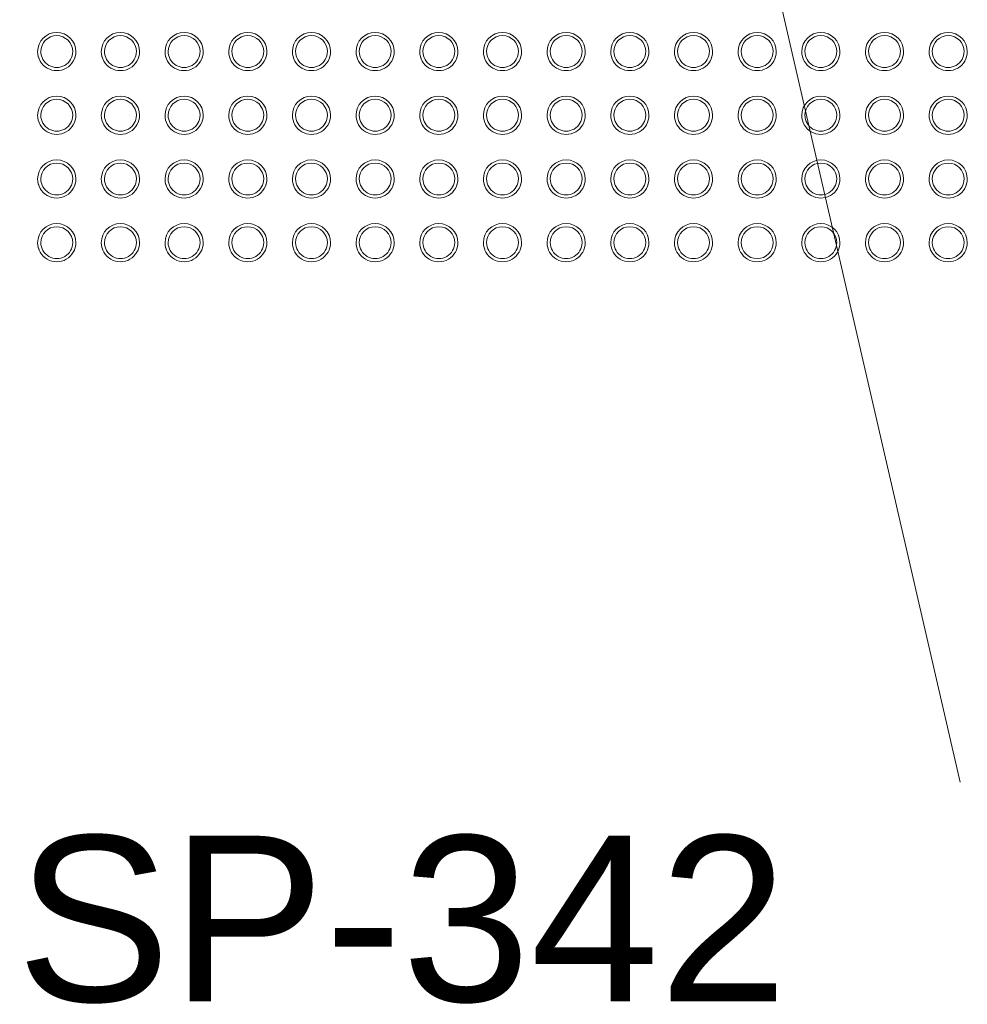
# Model space of a CAD drawing. Header units: millimetres. Extents: x -281 to 121694, y -16481 to 65128.
# Tile 85 of 256: x 19005 to 19750, y 24842 to 25615. Entities that reach past the tile are written whole.
import ezdxf

# ---------------------------------------------------------------- set-up
doc = ezdxf.new("R2010")
doc.units = ezdxf.units.MM
for name, color, linetype, lineweight in [('A--L$01A__Algemeen', 7, 'Continuous', 5), ('A--L28__Hoofddraagconstructies', 3, 'Continuous', 5), ('A--TR9__AlgVoorz', 1, 'Continuous', 5)]:
    doc.layers.add(name, color=color, linetype=linetype, lineweight=lineweight)
doc.styles.add('Arial_1', font='arial.ttf', dxfattribs={"height": 130})

# ---------------------------------------------------------------- blocks, each defined once
blk = doc.blocks.new('NLRS_24_10_SF_trappen kern_gen_cpz - NLRS_24_12_02_SF_trappen kern_gen_cpz-66734290-L_80_ 14')
at = {"layer": 'A--L$01A__Algemeen'}
for centre, radius, start, end in [((605.44, 535), 15, 360, 180), ((655.44, 535), 15, 360, 180), ((705.44, 535), 15, 360, 180), ((755.44, 535), 15, 360, 180), ((805.44, 535), 15, 360, 180), ((855.44, 535), 15, 360, 180), ((905.44, 535), 15, 360, 180), ((955.44, 535), 15, 360, 180), ((1005.44, 535), 15, 360, 180), ((1055.44, 535), 15, 360, 180), ((1105.44, 535), 15, 360, 180), ((1155.44, 535), 15, 360, 180), ((1205.44, 535), 15, 360, 180), ((1255.44, 535), 15, 360, 180), ((1305.44, 535), 15, 360, 180), ((605.44, 535), 12.5, 360, 180), ((655.44, 535), 12.5, 360, 180), ((705.44, 535), 12.5, 360, 180), ((755.44, 535), 12.5, 0, 180), ((805.44, 535), 12.5, 360, 180), ((855.44, 535), 12.5, 360, 180), ((905.44, 535), 12.5, 360, 180), ((955.44, 535), 12.5, 360, 180), ((1005.44, 535), 12.5, 360, 180), ((1055.44, 535), 12.5, 360, 180), ((1105.44, 535), 12.5, 360, 180), ((1155.44, 535), 12.5, 360, 180), ((1205.44, 535), 12.5, 360, 180), ((1255.44, 535), 12.5, 360, 180), ((1305.44, 535), 12.5, 360, 180), ((605.44, 535), 15, 180, 360), ((605.44, 535), 15, 157.5, 164.28024), ((605.44, 535), 15, 157.5, 164.28024), ((605.44, 535), 12.5, 180, 360), ((605.44, 535), 15, 15.71976, 22.5), ((605.44, 535), 15, 15.71976, 22.5), ((655.44, 535), 15, 180, 360), ((655.44, 535), 15, 157.5, 164.28024), ((655.44, 535), 15, 157.5, 164.28024), ((655.44, 535), 12.5, 180, 360), ((655.44, 535), 15, 15.71976, 22.5), ((655.44, 535), 15, 15.71976, 22.5), ((705.44, 535), 15, 180, 360), ((705.44, 535), 15, 157.5, 164.28024), ((705.44, 535), 15, 157.5, 164.28024), ((705.44, 535), 12.5, 180, 360), ((705.44, 535), 15, 15.71976, 22.5), ((705.44, 535), 15, 15.71976, 22.5), ((755.44, 535), 15, 180, 0), ((755.44, 535), 15, 157.5, 164.28024), ((755.44, 535), 15, 157.5, 164.28024), ((755.44, 535), 12.5, 180, 0), ((755.44, 535), 15, 15.71976, 22.5), ((755.44, 535), 15, 15.71976, 22.5), ((805.44, 535), 15, 180, 360), ((805.44, 535), 15, 157.5, 164.28024), ((805.44, 535), 15, 157.5, 164.28024), ((805.44, 535), 12.5, 180, 360), ((805.44, 535), 15, 15.71976, 22.5), ((805.44, 535), 15, 15.71976, 22.5), ((855.44, 535), 15, 180, 360), ((855.44, 535), 15, 157.5, 164.28024), ((855.44, 535), 15, 157.5, 164.28024), ((855.44, 535), 12.5, 180, 360), ((855.44, 535), 15, 15.71976, 22.5), ((855.44, 535), 15, 15.71976, 22.5), ((905.44, 535), 15, 180, 360), ((905.44, 535), 15, 157.5, 164.28024), ((905.44, 535), 15, 157.5, 164.28024), ((905.44, 535), 12.5, 180, 360), ((905.44, 535), 15, 15.71976, 22.5), ((905.44, 535), 15, 15.71976, 22.5), ((955.44, 535), 15, 180, 360), ((955.44, 535), 15, 157.5, 164.28024), ((955.44, 535), 15, 157.5, 164.28024), ((955.44, 535), 12.5, 180, 360), ((955.44, 535), 15, 15.71976, 22.5), ((955.44, 535), 15, 15.71976, 22.5), ((1005.44, 535), 15, 180, 360), ((1005.44, 535), 15, 157.5, 164.28024), ((1005.44, 535), 15, 157.5, 164.28024), ((1005.44, 535), 12.5, 180, 360), ((1005.44, 535), 15, 15.71976, 22.5), ((1005.44, 535), 15, 15.71976, 22.5), ((1055.44, 535), 15, 180, 360), ((1055.44, 535), 15, 157.5, 164.28024), ((1055.44, 535), 15, 157.5, 164.28024), ((1055.44, 535), 12.5, 180, 360), ((1055.44, 535), 15, 15.71976, 22.5), ((1055.44, 535), 15, 15.71976, 22.5), ((1105.44, 535), 15, 180, 360), ((1105.44, 535), 15, 157.5, 164.28024), ((1105.44, 535), 15, 157.5, 164.28024), ((1105.44, 535), 12.5, 180, 360), ((1105.44, 535), 15, 15.71976, 22.5), ((1105.44, 535), 15, 15.71976, 22.5), ((1155.44, 535), 15, 180, 360), ((1155.44, 535), 15, 157.5, 164.28024), ((1155.44, 535), 15, 157.5, 164.28024), ((1155.44, 535), 12.5, 180, 360), ((1155.44, 535), 15, 15.71976, 22.5), ((1155.44, 535), 15, 15.71976, 22.5), ((1205.44, 535), 15, 180, 360), ((1205.44, 535), 15, 157.5, 164.28024), ((1205.44, 535), 15, 157.5, 164.28024), ((1205.44, 535), 12.5, 180, 360), ((1205.44, 535), 15, 15.71976, 22.5), ((1205.44, 535), 15, 15.71976, 22.5), ((1255.44, 535), 15, 180, 360), ((1255.44, 535), 15, 157.5, 164.28024), ((1255.44, 535), 15, 157.5, 164.28024), ((1255.44, 535), 12.5, 180, 360), ((1255.44, 535), 15, 15.71976, 22.5), ((1255.44, 535), 15, 15.71976, 22.5), ((1305.44, 535), 15, 180, 360), ((1305.44, 535), 15, 157.5, 164.28024), ((1305.44, 535), 15, 157.5, 164.28024), ((1305.44, 535), 12.5, 180, 360), ((1305.44, 535), 15, 15.71976, 22.5), ((1305.44, 535), 15, 15.71976, 22.5), ((605.44, 535), 15, 195.71976, 202.5), ((605.44, 535), 15, 195.71976, 202.5), ((605.44, 535), 15, 337.5, 344.28024), ((605.44, 535), 15, 337.5, 344.28024), ((655.44, 535), 15, 195.71976, 202.5), ((655.44, 535), 15, 195.71976, 202.5), ((655.44, 535), 15, 337.5, 344.28024), ((655.44, 535), 15, 337.5, 344.28024), ((705.44, 535), 15, 195.71976, 202.5), ((705.44, 535), 15, 195.71976, 202.5), ((705.44, 535), 15, 337.5, 344.28024), ((705.44, 535), 15, 337.5, 344.28024), ((755.44, 535), 15, 195.71976, 202.5), ((755.44, 535), 15, 195.71976, 202.5), ((755.44, 535), 15, 337.5, 344.28024), ((755.44, 535), 15, 337.5, 344.28024), ((805.44, 535), 15, 195.71976, 202.5), ((805.44, 535), 15, 195.71976, 202.5), ((805.44, 535), 15, 337.5, 344.28024), ((805.44, 535), 15, 337.5, 344.28024), ((855.44, 535), 15, 195.71976, 202.5), ((855.44, 535), 15, 195.71976, 202.5), ((855.44, 535), 15, 337.5, 344.28024), ((855.44, 535), 15, 337.5, 344.28024), ((905.44, 535), 15, 195.71976, 202.5), ((905.44, 535), 15, 195.71976, 202.5), ((905.44, 535), 15, 337.5, 344.28024), ((905.44, 535), 15, 337.5, 344.28024), ((955.44, 535), 15, 195.71976, 202.5), ((955.44, 535), 15, 195.71976, 202.5), ((955.44, 535), 15, 337.5, 344.28024), ((955.44, 535), 15, 337.5, 344.28024), ((1005.44, 535), 15, 195.71976, 202.5), ((1005.44, 535), 15, 195.71976, 202.5), ((1005.44, 535), 15, 337.5, 344.28024), ((1005.44, 535), 15, 337.5, 344.28024), ((1055.44, 535), 15, 195.71976, 202.5), ((1055.44, 535), 15, 195.71976, 202.5), ((1055.44, 535), 15, 337.5, 344.28024), ((1055.44, 535), 15, 337.5, 344.28024), ((1105.44, 535), 15, 195.71976, 202.5), ((1105.44, 535), 15, 195.71976, 202.5), ((1105.44, 535), 15, 337.5, 344.28024), ((1105.44, 535), 15, 337.5, 344.28024), ((1155.44, 535), 15, 195.71976, 202.5), ((1155.44, 535), 15, 195.71976, 202.5), ((1155.44, 535), 15, 337.5, 344.28024), ((1155.44, 535), 15, 337.5, 344.28024), ((1205.44, 535), 15, 195.71976, 202.5), ((1205.44, 535), 15, 195.71976, 202.5), ((1205.44, 535), 15, 337.5, 344.28024), ((1205.44, 535), 15, 337.5, 344.28024), ((1255.44, 535), 15, 195.71976, 202.5), ((1255.44, 535), 15, 195.71976, 202.5), ((1255.44, 535), 15, 337.5, 344.28024), ((1255.44, 535), 15, 337.5, 344.28024), ((1305.44, 535), 15, 195.71976, 202.5), ((1305.44, 535), 15, 195.71976, 202.5), ((1305.44, 535), 15, 337.5, 344.28024), ((1305.44, 535), 15, 337.5, 344.28024), ((605.44, 485), 15, 360, 180), ((605.44, 485), 12.5, 360, 180), ((655.44, 485), 15, 360, 180), ((655.44, 485), 12.5, 360, 180), ((705.44, 485), 15, 360, 180), ((705.44, 485), 12.5, 360, 180), ((755.44, 485), 15, 360, 180), ((755.44, 485), 12.5, 360, 180), ((805.44, 485), 15, 360, 180), ((805.44, 485), 12.5, 360, 180), ((855.44, 485), 15, 360, 180), ((855.44, 485), 12.5, 360, 180), ((905.44, 485), 15, 360, 180), ((905.44, 485), 12.5, 360, 180), ((955.44, 485), 15, 360, 180), ((955.44, 485), 12.5, 360, 180), ((1005.44, 485), 15, 360, 180), ((1005.44, 485), 12.5, 360, 180), ((1055.44, 485), 15, 360, 180), ((1055.44, 485), 12.5, 360, 180), ((1105.44, 485), 15, 360, 180), ((1105.44, 485), 12.5, 360, 180), ((1155.44, 485), 15, 360, 180), ((1155.44, 485), 12.5, 360, 180), ((1205.44, 485), 15, 360, 180), ((1205.44, 485), 12.5, 360, 180), ((1255.44, 485), 15, 360, 180), ((1255.44, 485), 12.5, 360, 180), ((1305.44, 485), 15, 360, 180), ((1305.44, 485), 12.5, 360, 180), ((605.44, 485), 15, 157.5, 164.28024), ((605.44, 485), 15, 157.5, 164.28024), ((605.44, 485), 15, 15.71976, 22.5), ((605.44, 485), 15, 15.71976, 22.5), ((655.44, 485), 15, 157.5, 164.28024), ((655.44, 485), 15, 157.5, 164.28024), ((655.44, 485), 15, 15.71976, 22.5), ((655.44, 485), 15, 15.71976, 22.5), ((705.44, 485), 15, 157.5, 164.28024), ((705.44, 485), 15, 157.5, 164.28024), ((705.44, 485), 15, 15.71976, 22.5), ((705.44, 485), 15, 15.71976, 22.5), ((755.44, 485), 15, 157.5, 164.28024), ((755.44, 485), 15, 157.5, 164.28024), ((755.44, 485), 15, 15.71976, 22.5), ((755.44, 485), 15, 15.71976, 22.5), ((805.44, 485), 15, 157.5, 164.28024), ((805.44, 485), 15, 157.5, 164.28024), ((805.44, 485), 15, 15.71976, 22.5), ((805.44, 485), 15, 15.71976, 22.5), ((855.44, 485), 15, 157.5, 164.28024), ((855.44, 485), 15, 157.5, 164.28024), ((855.44, 485), 15, 15.71976, 22.5), ((855.44, 485), 15, 15.71976, 22.5), ((905.44, 485), 15, 157.5, 164.28024), ((905.44, 485), 15, 157.5, 164.28024), ((905.44, 485), 15, 15.71976, 22.5), ((905.44, 485), 15, 15.71976, 22.5), ((955.44, 485), 15, 157.5, 164.28024), ((955.44, 485), 15, 157.5, 164.28024), ((955.44, 485), 15, 15.71976, 22.5), ((955.44, 485), 15, 15.71976, 22.5), ((1005.44, 485), 15, 157.5, 164.28024), ((1005.44, 485), 15, 157.5, 164.28024), ((1005.44, 485), 15, 15.71976, 22.5), ((1005.44, 485), 15, 15.71976, 22.5), ((1055.44, 485), 15, 157.5, 164.28024), ((1055.44, 485), 15, 157.5, 164.28024), ((1055.44, 485), 15, 15.71976, 22.5), ((1055.44, 485), 15, 15.71976, 22.5), ((1105.44, 485), 15, 157.5, 164.28024), ((1105.44, 485), 15, 157.5, 164.28024), ((1105.44, 485), 15, 15.71976, 22.5), ((1105.44, 485), 15, 15.71976, 22.5), ((1155.44, 485), 15, 157.5, 164.28024), ((1155.44, 485), 15, 157.5, 164.28024), ((1155.44, 485), 15, 15.71976, 22.5), ((1155.44, 485), 15, 15.71976, 22.5), ((1205.44, 485), 15, 157.5, 164.28024), ((1205.44, 485), 15, 157.5, 164.28024), ((1205.44, 485), 15, 15.71976, 22.5), ((1205.44, 485), 15, 15.71976, 22.5), ((1255.44, 485), 15, 157.5, 164.28024), ((1255.44, 485), 15, 157.5, 164.28024), ((1255.44, 485), 15, 15.71976, 22.5), ((1255.44, 485), 15, 15.71976, 22.5), ((1305.44, 485), 15, 157.5, 164.28024), ((1305.44, 485), 15, 157.5, 164.28024), ((1305.44, 485), 15, 15.71976, 22.5), ((1305.44, 485), 15, 15.71976, 22.5), ((605.44, 485), 15, 180, 360), ((605.44, 485), 15, 195.71976, 202.5), ((605.44, 485), 15, 195.71976, 202.5), ((605.44, 485), 12.5, 180, 360), ((605.44, 485), 15, 337.5, 344.28024), ((605.44, 485), 15, 337.5, 344.28024), ((655.44, 485), 15, 180, 360), ((655.44, 485), 15, 195.71976, 202.5), ((655.44, 485), 15, 195.71976, 202.5), ((655.44, 485), 12.5, 180, 360), ((655.44, 485), 15, 337.5, 344.28024), ((655.44, 485), 15, 337.5, 344.28024), ((705.44, 485), 15, 180, 360), ((705.44, 485), 15, 195.71976, 202.5), ((705.44, 485), 15, 195.71976, 202.5), ((705.44, 485), 12.5, 180, 360), ((705.44, 485), 15, 337.5, 344.28024), ((705.44, 485), 15, 337.5, 344.28024), ((755.44, 485), 15, 180, 360), ((755.44, 485), 15, 195.71976, 202.5), ((755.44, 485), 15, 195.71976, 202.5), ((755.44, 485), 12.5, 180, 360), ((755.44, 485), 15, 337.5, 344.28024), ((755.44, 485), 15, 337.5, 344.28024), ((805.44, 485), 15, 180, 360), ((805.44, 485), 15, 195.71976, 202.5), ((805.44, 485), 15, 195.71976, 202.5), ((805.44, 485), 12.5, 180, 360), ((805.44, 485), 15, 337.5, 344.28024), ((805.44, 485), 15, 337.5, 344.28024), ((855.44, 485), 15, 180, 360), ((855.44, 485), 15, 195.71976, 202.5), ((855.44, 485), 15, 195.71976, 202.5), ((855.44, 485), 12.5, 180, 360), ((855.44, 485), 15, 337.5, 344.28024), ((855.44, 485), 15, 337.5, 344.28024), ((905.44, 485), 15, 180, 360), ((905.44, 485), 15, 195.71976, 202.5), ((905.44, 485), 15, 195.71976, 202.5), ((905.44, 485), 12.5, 180, 360), ((905.44, 485), 15, 337.5, 344.28024), ((905.44, 485), 15, 337.5, 344.28024), ((955.44, 485), 15, 180, 360), ((955.44, 485), 15, 195.71976, 202.5), ((955.44, 485), 15, 195.71976, 202.5), ((955.44, 485), 12.5, 180, 360), ((955.44, 485), 15, 337.5, 344.28024), ((955.44, 485), 15, 337.5, 344.28024), ((1005.44, 485), 15, 180, 360), ((1005.44, 485), 15, 195.71976, 202.5), ((1005.44, 485), 15, 195.71976, 202.5), ((1005.44, 485), 12.5, 180, 360), ((1005.44, 485), 15, 337.5, 344.28024), ((1005.44, 485), 15, 337.5, 344.28024), ((1055.44, 485), 15, 180, 360), ((1055.44, 485), 15, 195.71976, 202.5), ((1055.44, 485), 15, 195.71976, 202.5), ((1055.44, 485), 12.5, 180, 360), ((1055.44, 485), 15, 337.5, 344.28024), ((1055.44, 485), 15, 337.5, 344.28024), ((1105.44, 485), 15, 180, 360), ((1105.44, 485), 15, 195.71976, 202.5), ((1105.44, 485), 15, 195.71976, 202.5), ((1105.44, 485), 12.5, 180, 360), ((1105.44, 485), 15, 337.5, 344.28024), ((1105.44, 485), 15, 337.5, 344.28024), ((1155.44, 485), 15, 180, 360), ((1155.44, 485), 15, 195.71976, 202.5), ((1155.44, 485), 15, 195.71976, 202.5), ((1155.44, 485), 12.5, 180, 360), ((1155.44, 485), 15, 337.5, 344.28024), ((1155.44, 485), 15, 337.5, 344.28024), ((1205.44, 485), 15, 180, 360), ((1205.44, 485), 15, 195.71976, 202.5), ((1205.44, 485), 15, 195.71976, 202.5), ((1205.44, 485), 12.5, 180, 360), ((1205.44, 485), 15, 337.5, 344.28024), ((1205.44, 485), 15, 337.5, 344.28024), ((1255.44, 485), 15, 180, 360), ((1255.44, 485), 15, 195.71976, 202.5), ((1255.44, 485), 15, 195.71976, 202.5), ((1255.44, 485), 12.5, 180, 360), ((1255.44, 485), 15, 337.5, 344.28024), ((1255.44, 485), 15, 337.5, 344.28024), ((1305.44, 485), 15, 180, 360), ((1305.44, 485), 15, 195.71976, 202.5), ((1305.44, 485), 15, 195.71976, 202.5), ((1305.44, 485), 12.5, 180, 360), ((1305.44, 485), 15, 337.5, 344.28024), ((1305.44, 485), 15, 337.5, 344.28024), ((605.44, 435), 15, 360, 180), ((655.44, 435), 15, 360, 180), ((705.44, 435), 15, 360, 180), ((755.44, 435), 15, 360, 180), ((805.44, 435), 15, 360, 180), ((855.44, 435), 15, 360, 180), ((905.44, 435), 15, 360, 180), ((955.44, 435), 15, 360, 180), ((1005.44, 435), 15, 360, 180), ((1055.44, 435), 15, 360, 180), ((1105.44, 435), 15, 360, 180), ((1155.44, 435), 15, 360, 180), ((1205.44, 435), 15, 360, 180), ((1255.44, 435), 15, 360, 180), ((1305.44, 435), 15, 360, 180), ((605.44, 435), 12.5, 360, 180), ((655.44, 435), 12.5, 360, 180), ((705.44, 435), 12.5, 360, 180), ((755.44, 435), 12.5, 360, 180), ((805.44, 435), 12.5, 360, 180), ((855.44, 435), 12.5, 360, 180), ((905.44, 435), 12.5, 360, 180), ((955.44, 435), 12.5, 360, 180), ((1005.44, 435), 12.5, 360, 180), ((1055.44, 435), 12.5, 360, 180), ((1105.44, 435), 12.5, 360, 180), ((1155.44, 435), 12.5, 360, 180), ((1205.44, 435), 12.5, 360, 180), ((1255.44, 435), 12.5, 360, 180), ((1305.44, 435), 12.5, 360, 180), ((605.44, 435), 15, 180, 360), ((605.44, 435), 12.5, 180, 360), ((655.44, 435), 15, 180, 360), ((655.44, 435), 12.5, 180, 360), ((705.44, 435), 15, 180, 360), ((705.44, 435), 12.5, 180, 360), ((755.44, 435), 15, 180, 360), ((755.44, 435), 12.5, 180, 360), ((805.44, 435), 15, 180, 360), ((805.44, 435), 12.5, 180, 360), ((855.44, 435), 15, 180, 360), ((855.44, 435), 12.5, 180, 360), ((905.44, 435), 15, 180, 360), ((905.44, 435), 12.5, 180, 360), ((955.44, 435), 15, 180, 360), ((955.44, 435), 12.5, 180, 360), ((1005.44, 435), 15, 180, 360), ((1005.44, 435), 12.5, 180, 360), ((1055.44, 435), 15, 180, 360), ((1055.44, 435), 12.5, 180, 360), ((1105.44, 435), 15, 180, 360), ((1105.44, 435), 12.5, 180, 360), ((1155.44, 435), 15, 180, 360), ((1155.44, 435), 12.5, 180, 360), ((1205.44, 435), 15, 180, 360), ((1205.44, 435), 12.5, 180, 360), ((1255.44, 435), 15, 180, 360), ((1255.44, 435), 12.5, 180, 360), ((1305.44, 435), 15, 180, 360), ((1305.44, 435), 12.5, 180, 360), ((605.44, 435), 15, 195.71976, 202.5), ((605.44, 435), 15, 195.71976, 202.5), ((605.44, 435), 15, 337.5, 344.28024), ((605.44, 435), 15, 337.5, 344.28024), ((655.44, 435), 15, 195.71976, 202.5), ((655.44, 435), 15, 195.71976, 202.5), ((655.44, 435), 15, 337.5, 344.28024), ((655.44, 435), 15, 337.5, 344.28024), ((705.44, 435), 15, 195.71976, 202.5), ((705.44, 435), 15, 195.71976, 202.5), ((705.44, 435), 15, 337.5, 344.28024), ((705.44, 435), 15, 337.5, 344.28024), ((755.44, 435), 15, 195.71976, 202.5), ((755.44, 435), 15, 195.71976, 202.5), ((755.44, 435), 15, 337.5, 344.28024), ((755.44, 435), 15, 337.5, 344.28024), ((805.44, 435), 15, 195.71976, 202.5), ((805.44, 435), 15, 195.71976, 202.5), ((805.44, 435), 15, 337.5, 344.28024), ((805.44, 435), 15, 337.5, 344.28024), ((855.44, 435), 15, 195.71976, 202.5), ((855.44, 435), 15, 195.71976, 202.5), ((855.44, 435), 15, 337.5, 344.28024), ((855.44, 435), 15, 337.5, 344.28024), ((905.44, 435), 15, 195.71976, 202.5), ((905.44, 435), 15, 195.71976, 202.5), ((905.44, 435), 15, 337.5, 344.28024), ((905.44, 435), 15, 337.5, 344.28024), ((955.44, 435), 15, 195.71976, 202.5), ((955.44, 435), 15, 195.71976, 202.5), ((955.44, 435), 15, 337.5, 344.28024), ((955.44, 435), 15, 337.5, 344.28024), ((1005.44, 435), 15, 195.71976, 202.5), ((1005.44, 435), 15, 195.71976, 202.5), ((1005.44, 435), 15, 337.5, 344.28024), ((1005.44, 435), 15, 337.5, 344.28024), ((1055.44, 435), 15, 195.71976, 202.5), ((1055.44, 435), 15, 195.71976, 202.5), ((1055.44, 435), 15, 337.5, 344.28024), ((1055.44, 435), 15, 337.5, 344.28024), ((1105.44, 435), 15, 195.71976, 202.5), ((1105.44, 435), 15, 195.71976, 202.5), ((1105.44, 435), 15, 337.5, 344.28024), ((1105.44, 435), 15, 337.5, 344.28024), ((1155.44, 435), 15, 195.71976, 202.5), ((1155.44, 435), 15, 195.71976, 202.5), ((1155.44, 435), 15, 337.5, 344.28024), ((1155.44, 435), 15, 337.5, 344.28024), ((1205.44, 435), 15, 195.71976, 202.5), ((1205.44, 435), 15, 195.71976, 202.5), ((1205.44, 435), 15, 337.5, 344.28024), ((1205.44, 435), 15, 337.5, 344.28024), ((1255.44, 435), 15, 195.71976, 202.5), ((1255.44, 435), 15, 195.71976, 202.5), ((1255.44, 435), 15, 337.5, 344.28024), ((1255.44, 435), 15, 337.5, 344.28024), ((1305.44, 435), 15, 195.71976, 202.5), ((1305.44, 435), 15, 195.71976, 202.5), ((1305.44, 435), 15, 337.5, 344.28024), ((1305.44, 435), 15, 337.5, 344.28024), ((605.44, 385), 15, 360, 180), ((605.44, 385), 12.5, 360, 180), ((655.44, 385), 15, 360, 180), ((655.44, 385), 12.5, 360, 180), ((705.44, 385), 15, 360, 180), ((705.44, 385), 12.5, 360, 180), ((755.44, 385), 15, 360, 180), ((755.44, 385), 12.5, 360, 180), ((805.44, 385), 15, 360, 180), ((805.44, 385), 12.5, 360, 180), ((855.44, 385), 15, 360, 180), ((855.44, 385), 12.5, 360, 180), ((905.44, 385), 15, 360, 180), ((905.44, 385), 12.5, 360, 180), ((955.44, 385), 15, 360, 180), ((955.44, 385), 12.5, 360, 180), ((1005.44, 385), 15, 360, 180), ((1005.44, 385), 12.5, 360, 180), ((1055.44, 385), 15, 360, 180), ((1055.44, 385), 12.5, 360, 180), ((1105.44, 385), 15, 360, 180), ((1105.44, 385), 12.5, 360, 180), ((1155.44, 385), 15, 360, 180), ((1155.44, 385), 12.5, 360, 180), ((1205.44, 385), 15, 360, 180), ((1205.44, 385), 12.5, 360, 180), ((1255.44, 385), 15, 360, 180), ((1255.44, 385), 12.5, 360, 180), ((1305.44, 385), 15, 360, 180), ((1305.44, 385), 12.5, 360, 180), ((605.44, 385), 15, 157.5, 164.28024), ((605.44, 385), 15, 157.5, 164.28024), ((605.44, 385), 15, 15.71976, 22.5), ((605.44, 385), 15, 15.71976, 22.5), ((655.44, 385), 15, 157.5, 164.28024), ((655.44, 385), 15, 157.5, 164.28024), ((655.44, 385), 15, 15.71976, 22.5), ((655.44, 385), 15, 15.71976, 22.5), ((705.44, 385), 15, 157.5, 164.28024), ((705.44, 385), 15, 157.5, 164.28024), ((705.44, 385), 15, 15.71976, 22.5), ((705.44, 385), 15, 15.71976, 22.5), ((755.44, 385), 15, 157.5, 164.28024), ((755.44, 385), 15, 157.5, 164.28024), ((755.44, 385), 15, 15.71976, 22.5), ((755.44, 385), 15, 15.71976, 22.5), ((805.44, 385), 15, 157.5, 164.28024), ((805.44, 385), 15, 157.5, 164.28024), ((805.44, 385), 15, 15.71976, 22.5), ((805.44, 385), 15, 15.71976, 22.5), ((855.44, 385), 15, 157.5, 164.28024), ((855.44, 385), 15, 157.5, 164.28024), ((855.44, 385), 15, 15.71976, 22.5), ((855.44, 385), 15, 15.71976, 22.5), ((905.44, 385), 15, 157.5, 164.28024), ((905.44, 385), 15, 157.5, 164.28024), ((905.44, 385), 15, 15.71976, 22.5), ((905.44, 385), 15, 15.71976, 22.5), ((955.44, 385), 15, 157.5, 164.28024), ((955.44, 385), 15, 157.5, 164.28024), ((955.44, 385), 15, 15.71976, 22.5), ((955.44, 385), 15, 15.71976, 22.5), ((1005.44, 385), 15, 157.5, 164.28024), ((1005.44, 385), 15, 157.5, 164.28024), ((1005.44, 385), 15, 15.71976, 22.5), ((1005.44, 385), 15, 15.71976, 22.5), ((1055.44, 385), 15, 157.5, 164.28024), ((1055.44, 385), 15, 157.5, 164.28024), ((1055.44, 385), 15, 15.71976, 22.5), ((1055.44, 385), 15, 15.71976, 22.5), ((1105.44, 385), 15, 157.5, 164.28024), ((1105.44, 385), 15, 157.5, 164.28024), ((1105.44, 385), 15, 15.71976, 22.5), ((1105.44, 385), 15, 15.71976, 22.5), ((1155.44, 385), 15, 157.5, 164.28024), ((1155.44, 385), 15, 157.5, 164.28024), ((1155.44, 385), 15, 15.71976, 22.5), ((1155.44, 385), 15, 15.71976, 22.5), ((1205.44, 385), 15, 157.5, 164.28024), ((1205.44, 385), 15, 157.5, 164.28024), ((1205.44, 385), 15, 15.71976, 22.5), ((1205.44, 385), 15, 15.71976, 22.5), ((1255.44, 385), 15, 157.5, 164.28024), ((1255.44, 385), 15, 157.5, 164.28024), ((1255.44, 385), 15, 15.71976, 22.5), ((1255.44, 385), 15, 15.71976, 22.5), ((1305.44, 385), 15, 157.5, 164.28024), ((1305.44, 385), 15, 157.5, 164.28024), ((1305.44, 385), 15, 15.71976, 22.5), ((1305.44, 385), 15, 15.71976, 22.5), ((605.44, 385), 15, 180, 360), ((605.44, 385), 15, 195.71976, 202.5), ((605.44, 385), 15, 195.71976, 202.5), ((605.44, 385), 12.5, 180, 360), ((605.44, 385), 15, 337.5, 344.28024), ((605.44, 385), 15, 337.5, 344.28024), ((655.44, 385), 15, 180, 360), ((655.44, 385), 15, 195.71976, 202.5), ((655.44, 385), 15, 195.71976, 202.5), ((655.44, 385), 12.5, 180, 360), ((655.44, 385), 15, 337.5, 344.28024), ((655.44, 385), 15, 337.5, 344.28024), ((705.44, 385), 15, 180, 360), ((705.44, 385), 15, 195.71976, 202.5), ((705.44, 385), 15, 195.71976, 202.5), ((705.44, 385), 12.5, 180, 360), ((705.44, 385), 15, 337.5, 344.28024), ((705.44, 385), 15, 337.5, 344.28024), ((755.44, 385), 15, 180, 360), ((755.44, 385), 15, 195.71976, 202.5), ((755.44, 385), 15, 195.71976, 202.5), ((755.44, 385), 12.5, 180, 360), ((755.44, 385), 15, 337.5, 344.28024), ((755.44, 385), 15, 337.5, 344.28024), ((805.44, 385), 15, 180, 360), ((805.44, 385), 15, 195.71976, 202.5), ((805.44, 385), 15, 195.71976, 202.5), ((805.44, 385), 12.5, 180, 360), ((805.44, 385), 15, 337.5, 344.28024), ((805.44, 385), 15, 337.5, 344.28024), ((855.44, 385), 15, 180, 360), ((855.44, 385), 15, 195.71976, 202.5), ((855.44, 385), 15, 195.71976, 202.5), ((855.44, 385), 12.5, 180, 360), ((855.44, 385), 15, 337.5, 344.28024), ((855.44, 385), 15, 337.5, 344.28024), ((905.44, 385), 15, 180, 360), ((905.44, 385), 15, 195.71976, 202.5), ((905.44, 385), 15, 195.71976, 202.5), ((905.44, 385), 12.5, 180, 360), ((905.44, 385), 15, 337.5, 344.28024), ((905.44, 385), 15, 337.5, 344.28024), ((955.44, 385), 15, 180, 360), ((955.44, 385), 15, 195.71976, 202.5), ((955.44, 385), 15, 195.71976, 202.5), ((955.44, 385), 12.5, 180, 360), ((955.44, 385), 15, 337.5, 344.28024), ((955.44, 385), 15, 337.5, 344.28024), ((1005.44, 385), 15, 180, 360), ((1005.44, 385), 15, 195.71976, 202.5), ((1005.44, 385), 15, 195.71976, 202.5), ((1005.44, 385), 12.5, 180, 360), ((1005.44, 385), 15, 337.5, 344.28024), ((1005.44, 385), 15, 337.5, 344.28024), ((1055.44, 385), 15, 180, 360), ((1055.44, 385), 15, 195.71976, 202.5), ((1055.44, 385), 15, 195.71976, 202.5), ((1055.44, 385), 12.5, 180, 360), ((1055.44, 385), 15, 337.5, 344.28024), ((1055.44, 385), 15, 337.5, 344.28024), ((1105.44, 385), 15, 180, 360), ((1105.44, 385), 15, 195.71976, 202.5), ((1105.44, 385), 15, 195.71976, 202.5), ((1105.44, 385), 12.5, 180, 360), ((1105.44, 385), 15, 337.5, 344.28024), ((1105.44, 385), 15, 337.5, 344.28024), ((1155.44, 385), 15, 180, 360), ((1155.44, 385), 15, 195.71976, 202.5), ((1155.44, 385), 15, 195.71976, 202.5), ((1155.44, 385), 12.5, 180, 360), ((1155.44, 385), 15, 337.5, 344.28024), ((1155.44, 385), 15, 337.5, 344.28024), ((1205.44, 385), 15, 180, 360), ((1205.44, 385), 15, 195.71976, 202.5), ((1205.44, 385), 15, 195.71976, 202.5), ((1205.44, 385), 12.5, 180, 360), ((1205.44, 385), 15, 337.5, 344.28024), ((1205.44, 385), 15, 337.5, 344.28024), ((1255.44, 385), 15, 180, 360), ((1255.44, 385), 15, 195.71976, 202.5), ((1255.44, 385), 15, 195.71976, 202.5), ((1255.44, 385), 12.5, 180, 360), ((1255.44, 385), 15, 337.5, 344.28024), ((1255.44, 385), 15, 337.5, 344.28024), ((1305.44, 385), 15, 180, 360), ((1305.44, 385), 15, 195.71976, 202.5), ((1305.44, 385), 15, 195.71976, 202.5), ((1305.44, 385), 12.5, 180, 360), ((1305.44, 385), 15, 337.5, 344.28024), ((1305.44, 385), 15, 337.5, 344.28024)]:
    blk.add_arc(centre, radius, start, end, dxfattribs=at)

msp = doc.modelspace()

# ---------------------------------------------------------------- linework, layer by layer
at = {"layer": 'A--TR9__AlgVoorz'}
msp.add_line((18742.23, 29363.68), (19743.84, 25016.42), dxfattribs=at)

# ---------------------------------------------------------------- block references
at = {"layer": 'A--L28__Hoofddraagconstructies', "rotation": 180}
msp.add_blockref('NLRS_24_10_SF_trappen kern_gen_cpz - NLRS_24_12_02_SF_trappen kern_gen_cpz-66734290-L_80_ 14', (20340, 25974.9), dxfattribs=at)

# ---------------------------------------------------------------- texts
at = {"layer": 'A--TR9__AlgVoorz', "insert": (19002.82, 24974.45), "char_height": 130, "width": 713.5019, "attachment_point": 1, "style": 'Arial_1'}
msp.add_mtext('SP-342', dxfattribs=at)

doc.saveas('drawing.dxf')
